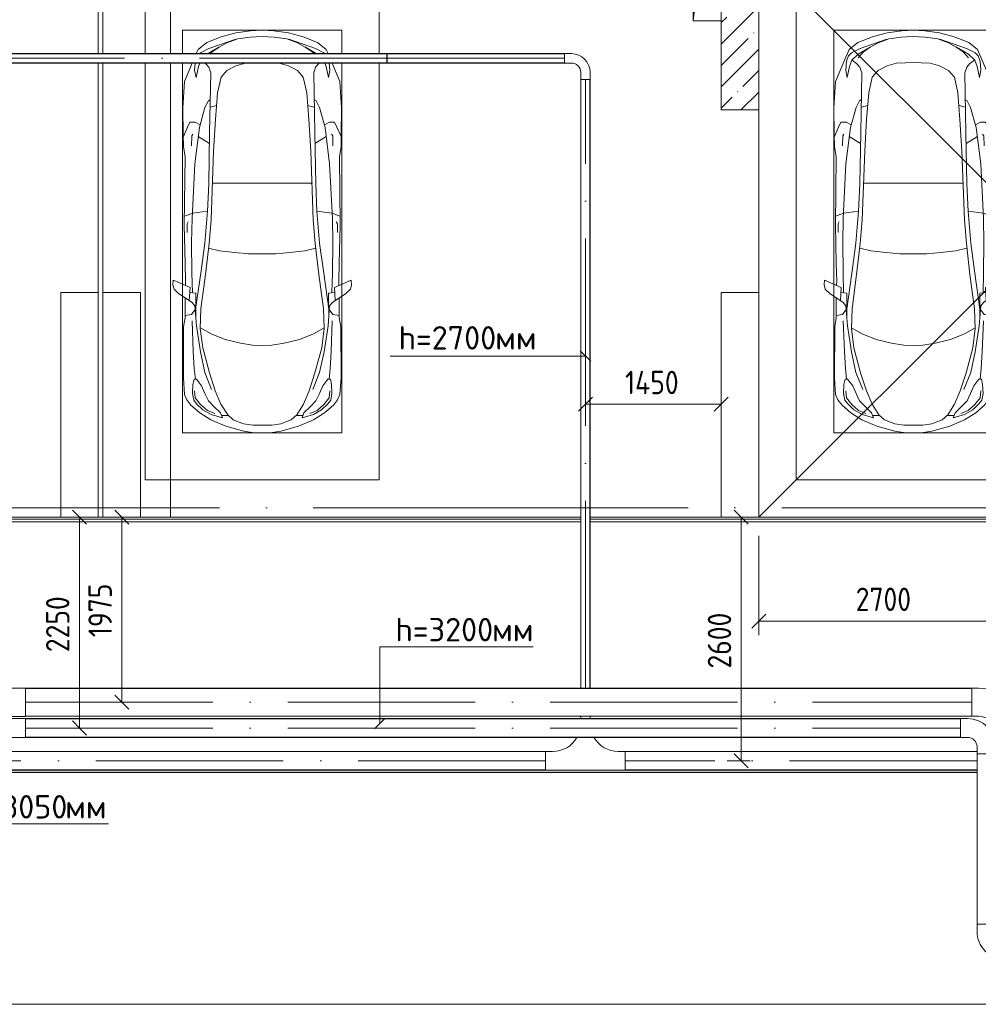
# Model space of a CAD drawing. Header units: millimetres. Extents: x -32229 to 192519, y -13689 to 125138.
# Tile 211 of 256: x 64246 to 74479, y 70150 to 80662. Entities that reach past the tile are written whole.
import ezdxf

# ---------------------------------------------------------------- set-up
doc = ezdxf.new("R2010")
doc.units = ezdxf.units.MM
doc.linetypes.add('ADSK_Линия сетки', pattern=[5000, 4000, -500, 0, -500])
doc.linetypes.add('ADSK_Осевая', pattern=[2800, 2000, -400, 0, -400])
for name, color, linetype, lineweight in [('A-____-____-DIMS', 7, 'Continuous', 9), ('A-____-____-DIMS-200', 7, 'Continuous', 9), ('A-DETL-GENF-OTLN', 7, 'Continuous', 18), ('A-FLOR-____-OTLN', 7, 'Continuous', 18), ('A-GENM-____-OTLN', 7, 'Continuous', 18), ('C-PRKG-____-OTLN', 7, 'Continuous', 18), ('E-CABL-TRAY-CNTR', 7, 'ADSK_Осевая', 18), ('E-CABL-TRAY-OTLN', 7, 'Continuous', 18), ('G-____-____-TEXT', 7, 'Continuous', 9), ('M-EQPM-____-OTLN', 7, 'Continuous', 18), ('S-COLS-____-MCUT', 7, 'Continuous', 40), ('S-COLS-____-OTLN', 7, 'Continuous', 18), ('S-GRID-____-OTLN', 7, 'Continuous', 9)]:
    doc.layers.add(name, color=color, linetype=linetype, lineweight=lineweight)
doc.layers.add('A-DETL-____-OTLN', color=7, linetype='Continuous', lineweight=9, true_color=0x00a600)
doc.styles.add('GOST Common_4', font='GOST_Common.ttf', dxfattribs={"width": 0.9, "height": 250})
doc.styles.add('ISOCPEUR', font='isocpeur.ttf', dxfattribs={"height": 250})
doc.dimstyles.new('ГОСТ_2_5_мм2', dxfattribs={"dimscale": 304.8, "dimtxt": 251.428749, "dimasz": 0.492126, "dimexe": 0.492126, "dimexo": 0.656168, "dimgap": 0.098425, "dimtad": 1, "dimdec": 0, "dimdsep": 46, "dimtxsty": 'GOST Common_4', "dimblk1": 'OBLIQUE', "dimblk2": 'OBLIQUE', "dimsah": 1, "dimcen": 0.09, "dimazin": 2, "dimtfac": 1, "dimtdec": 4, "dimtix": 1, "dimtmove": 0, "dimatfit": 3, "dimfxl": 1, "dimtvp": 1, "dimtolj": 1, "dimtzin": 0, "dimarcsym": 2})

# ---------------------------------------------------------------- blocks, each defined once
blk = doc.blocks.new('АР_Машиноместо - 5300x2500_С-V110--01 ЭЛ')
at = {"layer": 'A-DETL-GENF-OTLN', "color": 253, "lineweight": 13, "true_color": 0xaaaaaa}
for p, q in [((1053, -518), (862, -572)), ((1165, -503), (1053, -518)), ((1250, -500), (1165, -503)), ((1250, -500), (1335, -503)), ((1335, -503), (1447, -518)), ((1447, -518), (1638, -572)), ((862, -572), (702, -640)), ((1051, -599), (941, -642)), ((1149, -583), (1051, -599)), ((1250, -582), (1149, -583)), ((1250, -582), (1351, -583)), ((1351, -583), (1449, -599)), ((1449, -599), (1559, -642)), ((1638, -572), (1798, -640)), ((584, -715), (489, -796)), ((702, -640), (584, -715)), ((704, -696), (616, -746)), ((825, -661), (704, -696)), ((738, -778), (805, -716)), ((805, -716), (825, -661)), ((882, -692), (809, -809)), ((888, -686), (815, -687)), ((941, -642), (882, -692)), ((1559, -642), (1618, -692)), ((1612, -686), (1685, -687)), ((1618, -692), (1691, -809)), ((1695, -716), (1675, -661)), ((1675, -661), (1796, -696)), ((1762, -778), (1695, -716)), ((1796, -696), (1884, -746)), ((1798, -640), (1916, -715)), ((1916, -715), (2011, -796)), ((489, -796), (446, -853)), ((550, -812), (519, -852)), ((616, -746), (550, -812)), ((677, -844), (738, -778)), ((809, -809), (749, -950)), ((1691, -809), (1751, -950)), ((1823, -844), (1762, -778)), ((1884, -746), (1950, -812)), ((1950, -812), (1981, -852)), ((2011, -796), (2054, -853)), ((421, -911), (409, -1087)), ((446, -853), (421, -911)), ((519, -852), (506, -920)), ((506, -920), (510, -1019)), ((603, -1005), (639, -920)), ((639, -920), (677, -844)), ((1861, -920), (1823, -844)), ((1897, -1005), (1861, -920)), ((1981, -852), (1994, -920)), ((1994, -920), (1990, -1019)), ((2054, -853), (2079, -911)), ((2079, -911), (2091, -1087)), ((510, -1019), (522, -1074)), ((549, -1076), (603, -1005)), ((749, -950), (687, -1141)), ((1751, -950), (1813, -1141)), ((1951, -1076), (1897, -1005)), ((1990, -1019), (1978, -1074)), ((409, -1087), (411, -1634)), ((522, -1074), (549, -1076)), ((687, -1141), (615, -1410)), ((1813, -1141), (1885, -1410)), ((1978, -1074), (1951, -1076)), ((2091, -1087), (2089, -1634)), ((615, -1410), (589, -1616)), ((853, -1499), (1017, -1460)), ((1017, -1460), (1147, -1439)), ((1147, -1439), (1250, -1434)), ((1353, -1439), (1250, -1434)), ((1483, -1460), (1353, -1439)), ((1647, -1499), (1483, -1460)), ((1885, -1410), (1911, -1616)), ((590, -1624), (704, -1557)), ((704, -1557), (853, -1499)), ((1796, -1557), (1647, -1499)), ((1910, -1624), (1796, -1557)), ((411, -1634), (427, -1731)), ((547, -1643), (531, -1858)), ((589, -1616), (596, -1825)), ((1911, -1616), (1904, -1825)), ((1953, -1643), (1969, -1858)), ((2089, -1634), (2073, -1731)), ((427, -1731), (427, -1943)), ((495, -1765), (427, -1753)), ((534, -1817), (495, -1765)), ((541, -1994), (540, -1733)), ((1959, -1994), (1960, -1733)), ((1966, -1817), (2005, -1765)), ((2005, -1765), (2073, -1753)), ((2073, -1731), (2073, -1943)), ((531, -1858), (501, -1894)), ((597, -2231), (535, -1798)), ((596, -1825), (645, -2192)), ((1904, -1825), (1855, -2192)), ((1903, -2231), (1965, -1798)), ((1969, -1858), (1999, -1894)), ((358, -1990), (309, -2036)), ((501, -1894), (358, -1990)), ((480, -2053), (471, -1914)), ((541, -1994), (476, -1998)), ((506, -1996), (500, -2210)), ((1959, -1994), (2024, -1998)), ((1994, -1996), (2000, -2210)), ((1999, -1894), (2142, -1990)), ((2020, -2053), (2029, -1914)), ((2142, -1990), (2191, -2036)), ((309, -2036), (297, -2080)), ((297, -2080), (301, -2131)), ((301, -2131), (480, -2053)), ((432, -2120), (431, -2074)), ((2199, -2131), (2020, -2053)), ((2068, -2120), (2069, -2074)), ((2191, -2036), (2203, -2080)), ((2203, -2080), (2199, -2131)), ((428, -2308), (432, -2120)), ((645, -2192), (684, -2522)), ((1855, -2192), (1816, -2522)), ((2072, -2308), (2068, -2120)), ((418, -2723), (428, -2308)), ((500, -2210), (496, -2532)), ((637, -2526), (597, -2231)), ((1863, -2526), (1903, -2231)), ((2000, -2210), (2004, -2532)), ((2082, -2723), (2072, -2308)), ((684, -2522), (705, -2775)), ((1816, -2522), (1795, -2775)), ((496, -2532), (501, -2790)), ((637, -2526), (666, -2867)), ((1863, -2526), (1834, -2867)), ((2004, -2532), (1999, -2790)), ((426, -3447), (418, -2723)), ((448, -2639), (448, -2734)), ((2052, -2639), (2052, -2734)), ((2074, -3447), (2082, -2723)), ((505, -2847), (421, -2813)), ((448, -2734), (460, -2756)), ((501, -2790), (531, -3375)), ((705, -2775), (731, -3508)), ((1795, -2775), (1769, -3508)), ((1999, -2790), (1969, -3375)), ((1995, -2847), (2079, -2813)), ((2052, -2734), (2040, -2756)), ((666, -2867), (505, -2847)), ((666, -2865), (679, -3159)), ((1834, -2865), (1821, -3159)), ((1834, -2867), (1995, -2847)), ((679, -3159), (689, -3706)), ((1821, -3159), (1811, -3706)), ((409, -3560), (426, -3447)), ((531, -3375), (579, -3763)), ((1969, -3375), (1921, -3763)), ((2091, -3560), (2074, -3447)), ((406, -3688), (409, -3560)), ((495, -3566), (497, -3672)), ((731, -3508), (752, -3846)), ((1769, -3508), (1748, -3846)), ((2005, -3566), (2003, -3672)), ((2094, -3688), (2091, -3560)), ((408, -3667), (453, -3766)), ((497, -3672), (510, -3691)), ((687, -3589), (566, -3664)), ((1813, -3589), (1934, -3664)), ((2003, -3672), (1990, -3691)), ((2092, -3667), (2047, -3766)), ((403, -3968), (406, -3688)), ((453, -3766), (478, -3819)), ((579, -3763), (639, -3975)), ((689, -3706), (700, -4345)), ((1811, -3706), (1800, -4345)), ((1921, -3763), (1861, -3975)), ((2047, -3766), (2022, -3819)), ((2097, -3968), (2094, -3688)), ((478, -3819), (533, -3818)), ((533, -3818), (586, -3790)), ((752, -3846), (774, -4133)), ((1748, -3846), (1726, -4133)), ((1967, -3818), (1914, -3790)), ((2022, -3819), (1967, -3818)), ((420, -4254), (403, -3968)), ((639, -3975), (675, -4045)), ((1861, -3975), (1825, -4045)), ((2080, -4254), (2097, -3968)), ((675, -4045), (695, -4058)), ((1825, -4045), (1805, -4058)), ((774, -4133), (812, -4299)), ((1726, -4133), (1688, -4299)), ((507, -4463), (420, -4254)), ((544, -4295), (528, -4375)), ((569, -4413), (544, -4295)), ((812, -4299), (873, -4370)), ((1688, -4299), (1627, -4370)), ((1931, -4413), (1956, -4295)), ((1956, -4295), (1972, -4375)), ((1993, -4463), (2080, -4254)), ((528, -4375), (536, -4471)), ((595, -4479), (569, -4413)), ((680, -4406), (645, -4445)), ((700, -4345), (680, -4406)), ((873, -4370), (970, -4419)), ((1627, -4370), (1530, -4419)), ((1800, -4345), (1820, -4406)), ((1820, -4406), (1855, -4445)), ((1905, -4479), (1931, -4413)), ((1972, -4375), (1964, -4471)), ((566, -4595), (507, -4463)), ((536, -4471), (558, -4526)), ((662, -4543), (595, -4479)), ((645, -4445), (597, -4481)), ((717, -4569), (660, -4505)), ((970, -4419), (1070, -4447)), ((1070, -4447), (1167, -4453)), ((1167, -4453), (1250, -4454)), ((1333, -4453), (1250, -4454)), ((1430, -4447), (1333, -4453)), ((1530, -4419), (1430, -4447)), ((1783, -4569), (1840, -4505)), ((1838, -4543), (1905, -4479)), ((1855, -4445), (1903, -4481)), ((1934, -4595), (1993, -4463)), ((1964, -4471), (1942, -4526)), ((558, -4526), (591, -4560)), ((659, -4670), (566, -4595)), ((591, -4560), (681, -4606)), ((788, -4618), (662, -4543)), ((681, -4606), (967, -4704)), ((791, -4620), (717, -4569)), ((874, -4665), (791, -4620)), ((1819, -4606), (1533, -4704)), ((1626, -4665), (1709, -4620)), ((1709, -4620), (1783, -4569)), ((1712, -4618), (1838, -4543)), ((1909, -4560), (1819, -4606)), ((1841, -4670), (1934, -4595)), ((1942, -4526), (1909, -4560)), ((813, -4729), (659, -4670)), ((970, -4772), (813, -4729)), ((988, -4707), (874, -4665)), ((1122, -4726), (988, -4707)), ((1250, -4732), (1122, -4726)), ((1250, -4732), (1378, -4726)), ((1378, -4726), (1512, -4707)), ((1512, -4707), (1626, -4665)), ((1530, -4772), (1687, -4729)), ((1687, -4729), (1841, -4670)), ((1126, -4794), (970, -4772)), ((1250, -4800), (1126, -4794)), ((1250, -4800), (1374, -4794)), ((1374, -4794), (1530, -4772))]:
    blk.add_line(p, q, dxfattribs=at)
at = {"layer": 'A-DETL-GENF-OTLN', "color": 254, "lineweight": 13, "true_color": 0xd4d4d4}
for p, q in [((743, -708), (665, -740)), ((1757, -708), (1835, -740)), ((592, -805), (535, -874)), ((665, -740), (592, -805)), ((1835, -740), (1908, -805)), ((1908, -805), (1965, -874)), ((535, -874), (528, -949)), ((1965, -874), (1972, -949)), ((710, -963), (637, -1146)), ((1790, -963), (1863, -1146)), ((537, -1076), (525, -1189)), ((637, -1146), (590, -1368)), ((1863, -1146), (1910, -1368)), ((1963, -1076), (1975, -1189)), ((525, -1189), (514, -1369)), ((1975, -1189), (1986, -1369)), ((514, -1369), (502, -1696)), ((590, -1368), (547, -1643)), ((1910, -1368), (1953, -1643)), ((1986, -1369), (1998, -1696)), ((956, -2427), (1105, -2414)), ((1105, -2414), (1250, -2413)), ((1395, -2414), (1250, -2413)), ((1544, -2427), (1395, -2414)), ((678, -2473), (795, -2446)), ((795, -2446), (956, -2427)), ((1705, -2446), (1544, -2427)), ((1822, -2473), (1705, -2446)), ((715, -3168), (1250, -3167)), ((1785, -3168), (1250, -3167)), ((695, -3980), (765, -3997)), ((1805, -3980), (1735, -3997))]:
    blk.add_line(p, q, dxfattribs=at)
at = {"layer": 'C-PRKG-____-OTLN', "color": 253, "lineweight": 13, "true_color": 0xaaaaaa}
for p, q in [((2500, 0), (0, 0)), ((0, 0), (0, -5300)), ((2500, 0), (2500, -5300)), ((400, -500), (400, -4800)), ((400, -500), (2100, -500)), ((2100, -500), (2100, -4800)), ((400, -4800), (2100, -4800)), ((2500, -5300), (0, -5300))]:
    blk.add_line(p, q, dxfattribs=at)
blk = doc.blocks.new('АР_Машиноместо - 5300x2500_С-V116--01 ЭЛ')
at = {"layer": 'A-DETL-GENF-OTLN', "color": 253, "lineweight": 13, "true_color": 0xaaaaaa}
for p, q in [((970, 4772), (813, 4729)), ((1126, 4794), (970, 4772)), ((1250, 4732), (1122, 4726)), ((1250, 4800), (1126, 4794)), ((1250, 4800), (1374, 4794)), ((1250, 4732), (1378, 4726)), ((1374, 4794), (1530, 4772)), ((1530, 4772), (1687, 4729)), ((659, 4670), (566, 4595)), ((813, 4729), (659, 4670)), ((681, 4606), (967, 4704)), ((874, 4665), (791, 4620)), ((988, 4707), (874, 4665)), ((1122, 4726), (988, 4707)), ((1378, 4726), (1512, 4707)), ((1512, 4707), (1626, 4665)), ((1819, 4606), (1533, 4704)), ((1626, 4665), (1709, 4620)), ((1687, 4729), (1841, 4670)), ((1841, 4670), (1934, 4595)), ((566, 4595), (546, 4550)), ((581, 4550), (591, 4560)), ((591, 4560), (681, 4606)), ((788, 4618), (673, 4550)), ((717, 4569), (700, 4550)), ((791, 4620), (717, 4569)), ((1709, 4620), (1783, 4569)), ((1712, 4618), (1827, 4550)), ((1783, 4569), (1800, 4550)), ((1909, 4560), (1819, 4606)), ((1919, 4550), (1909, 4560)), ((1934, 4595), (1954, 4550)), ((502, 4450), (420, 4254)), ((528, 4375), (535, 4450)), ((583, 4450), (569, 4413)), ((645, 4445), (639, 4450)), ((680, 4406), (645, 4445)), ((873, 4370), (970, 4419)), ((970, 4419), (1070, 4447)), ((1070, 4447), (1113, 4450)), ((1430, 4447), (1387, 4450)), ((1530, 4419), (1430, 4447)), ((1627, 4370), (1530, 4419)), ((1820, 4406), (1855, 4445)), ((1855, 4445), (1861, 4450)), ((1917, 4450), (1931, 4413)), ((1972, 4375), (1965, 4450)), ((1998, 4450), (2080, 4254)), ((544, 4295), (528, 4375)), ((569, 4413), (544, 4295)), ((700, 4345), (680, 4406)), ((689, 3706), (700, 4345)), ((812, 4299), (873, 4370)), ((1688, 4299), (1627, 4370)), ((1800, 4345), (1820, 4406)), ((1811, 3706), (1800, 4345)), ((1931, 4413), (1956, 4295)), ((1956, 4295), (1972, 4375)), ((420, 4254), (403, 3968)), ((774, 4133), (812, 4299)), ((1726, 4133), (1688, 4299)), ((2080, 4254), (2097, 3968)), ((752, 3846), (774, 4133)), ((1748, 3846), (1726, 4133)), ((639, 3975), (675, 4045)), ((675, 4045), (695, 4058)), ((1825, 4045), (1805, 4058)), ((1861, 3975), (1825, 4045)), ((403, 3968), (406, 3688)), ((579, 3763), (639, 3975)), ((1921, 3763), (1861, 3975)), ((2097, 3968), (2094, 3688)), ((453, 3766), (478, 3819)), ((478, 3819), (533, 3818)), ((533, 3818), (586, 3790)), ((731, 3508), (752, 3846)), ((1769, 3508), (1748, 3846)), ((1967, 3818), (1914, 3790)), ((2022, 3819), (1967, 3818)), ((2047, 3766), (2022, 3819)), ((406, 3688), (409, 3560)), ((408, 3667), (453, 3766)), ((497, 3672), (510, 3691)), ((531, 3375), (579, 3763)), ((679, 3159), (689, 3706)), ((1821, 3159), (1811, 3706)), ((1969, 3375), (1921, 3763)), ((2003, 3672), (1990, 3691)), ((2092, 3667), (2047, 3766)), ((2094, 3688), (2091, 3560)), ((495, 3566), (497, 3672)), ((687, 3589), (566, 3664)), ((1813, 3589), (1934, 3664)), ((2005, 3566), (2003, 3672)), ((409, 3560), (426, 3447)), ((705, 2775), (731, 3508)), ((1795, 2775), (1769, 3508)), ((2091, 3560), (2074, 3447)), ((426, 3447), (418, 2723)), ((501, 2790), (531, 3375)), ((1999, 2790), (1969, 3375)), ((2074, 3447), (2082, 2723)), ((666, 2865), (679, 3159)), ((1834, 2865), (1821, 3159)), ((505, 2847), (421, 2813)), ((666, 2867), (505, 2847)), ((637, 2526), (666, 2867)), ((1834, 2867), (1995, 2847)), ((1863, 2526), (1834, 2867)), ((1995, 2847), (2079, 2813)), ((448, 2734), (460, 2756)), ((448, 2639), (448, 2734)), ((496, 2532), (501, 2790)), ((684, 2522), (705, 2775)), ((1816, 2522), (1795, 2775)), ((2004, 2532), (1999, 2790)), ((2052, 2734), (2040, 2756)), ((2052, 2639), (2052, 2734)), ((418, 2723), (428, 2308)), ((2082, 2723), (2072, 2308)), ((500, 2210), (496, 2532)), ((637, 2526), (597, 2231)), ((1863, 2526), (1903, 2231)), ((2000, 2210), (2004, 2532)), ((645, 2192), (684, 2522)), ((1855, 2192), (1816, 2522)), ((428, 2308), (432, 2120)), ((506, 1996), (500, 2210)), ((597, 2231), (535, 1798)), ((1903, 2231), (1965, 1798)), ((1994, 1996), (2000, 2210)), ((2072, 2308), (2068, 2120)), ((297, 2080), (301, 2131)), ((301, 2131), (480, 2053)), ((432, 2120), (431, 2074)), ((596, 1825), (645, 2192)), ((1904, 1825), (1855, 2192)), ((2199, 2131), (2020, 2053)), ((2068, 2120), (2069, 2074)), ((2203, 2080), (2199, 2131)), ((309, 2036), (297, 2080)), ((358, 1990), (309, 2036)), ((480, 2053), (471, 1914)), ((541, 1994), (476, 1998)), ((1959, 1994), (2024, 1998)), ((2020, 2053), (2029, 1914)), ((2142, 1990), (2191, 2036)), ((2191, 2036), (2203, 2080)), ((501, 1894), (358, 1990)), ((427, 1731), (427, 1943)), ((531, 1858), (501, 1894)), ((541, 1994), (540, 1733)), ((1959, 1994), (1960, 1733)), ((1969, 1858), (1999, 1894)), ((1999, 1894), (2142, 1990)), ((2073, 1731), (2073, 1943)), ((534, 1817), (495, 1765)), ((547, 1643), (531, 1858)), ((589, 1616), (596, 1825)), ((1911, 1616), (1904, 1825)), ((1953, 1643), (1969, 1858)), ((1966, 1817), (2005, 1765)), ((411, 1634), (427, 1731)), ((495, 1765), (427, 1753)), ((2005, 1765), (2073, 1753)), ((2089, 1634), (2073, 1731)), ((409, 1087), (411, 1634)), ((615, 1410), (589, 1616)), ((590, 1624), (704, 1557)), ((1910, 1624), (1796, 1557)), ((1885, 1410), (1911, 1616)), ((2091, 1087), (2089, 1634)), ((704, 1557), (853, 1499)), ((853, 1499), (1017, 1460)), ((1647, 1499), (1483, 1460)), ((1796, 1557), (1647, 1499)), ((687, 1141), (615, 1410)), ((1017, 1460), (1147, 1439)), ((1147, 1439), (1250, 1434)), ((1353, 1439), (1250, 1434)), ((1483, 1460), (1353, 1439)), ((1813, 1141), (1885, 1410)), ((421, 911), (409, 1087)), ((510, 1019), (522, 1074)), ((522, 1074), (549, 1076)), ((549, 1076), (603, 1005)), ((749, 950), (687, 1141)), ((1751, 950), (1813, 1141)), ((1951, 1076), (1897, 1005)), ((1978, 1074), (1951, 1076)), ((1990, 1019), (1978, 1074)), ((2079, 911), (2091, 1087)), ((506, 920), (510, 1019)), ((603, 1005), (639, 920)), ((809, 809), (749, 950)), ((1691, 809), (1751, 950)), ((1897, 1005), (1861, 920)), ((1994, 920), (1990, 1019)), ((446, 853), (421, 911)), ((489, 796), (446, 853)), ((519, 852), (506, 920)), ((550, 812), (519, 852)), ((639, 920), (677, 844)), ((677, 844), (738, 778)), ((1823, 844), (1762, 778)), ((1861, 920), (1823, 844)), ((1950, 812), (1981, 852)), ((1981, 852), (1994, 920)), ((2011, 796), (2054, 853)), ((2054, 853), (2079, 911)), ((584, 715), (489, 796)), ((616, 746), (550, 812)), ((704, 696), (616, 746)), ((738, 778), (805, 716)), ((882, 692), (809, 809)), ((1618, 692), (1691, 809)), ((1762, 778), (1695, 716)), ((1796, 696), (1884, 746)), ((1884, 746), (1950, 812)), ((1916, 715), (2011, 796)), ((702, 640), (584, 715)), ((862, 572), (702, 640)), ((825, 661), (704, 696)), ((805, 716), (825, 661)), ((888, 686), (815, 687)), ((941, 642), (882, 692)), ((1051, 599), (941, 642)), ((1449, 599), (1559, 642)), ((1559, 642), (1618, 692)), ((1612, 686), (1685, 687)), ((1638, 572), (1798, 640)), ((1695, 716), (1675, 661)), ((1675, 661), (1796, 696)), ((1798, 640), (1916, 715)), ((1053, 518), (862, 572)), ((1149, 583), (1051, 599)), ((1250, 582), (1149, 583)), ((1250, 582), (1351, 583)), ((1351, 583), (1449, 599)), ((1447, 518), (1638, 572)), ((1165, 503), (1053, 518)), ((1250, 500), (1165, 503)), ((1250, 500), (1335, 503)), ((1335, 503), (1447, 518))]:
    blk.add_line(p, q, dxfattribs=at)
at = {"layer": 'A-DETL-GENF-OTLN', "color": 254, "lineweight": 13, "true_color": 0xd4d4d4}
for p, q in [((695, 3980), (765, 3997)), ((1805, 3980), (1735, 3997)), ((715, 3168), (1250, 3167)), ((1785, 3168), (1250, 3167)), ((678, 2473), (795, 2446)), ((795, 2446), (956, 2427)), ((956, 2427), (1105, 2414)), ((1544, 2427), (1395, 2414)), ((1705, 2446), (1544, 2427)), ((1822, 2473), (1705, 2446)), ((1105, 2414), (1250, 2413)), ((1395, 2414), (1250, 2413)), ((514, 1369), (502, 1696)), ((1986, 1369), (1998, 1696)), ((590, 1368), (547, 1643)), ((1910, 1368), (1953, 1643)), ((525, 1189), (514, 1369)), ((637, 1146), (590, 1368)), ((1863, 1146), (1910, 1368)), ((1975, 1189), (1986, 1369)), ((537, 1076), (525, 1189)), ((1963, 1076), (1975, 1189)), ((710, 963), (637, 1146)), ((1790, 963), (1863, 1146)), ((535, 874), (528, 949)), ((1965, 874), (1972, 949)), ((592, 805), (535, 874)), ((1908, 805), (1965, 874)), ((665, 740), (592, 805)), ((743, 708), (665, 740)), ((1757, 708), (1835, 740)), ((1835, 740), (1908, 805))]:
    blk.add_line(p, q, dxfattribs=at)
at = {"layer": 'C-PRKG-____-OTLN', "color": 253, "lineweight": 13, "true_color": 0xaaaaaa}
for p, q in [((2500, 5300), (0, 5300)), ((0, 4550), (0, 5300)), ((2500, 4550), (2500, 5300)), ((400, 4800), (2100, 4800)), ((400, 4550), (400, 4800)), ((2100, 4550), (2100, 4800)), ((0, 0), (0, 4450)), ((400, 500), (400, 4450)), ((2100, 500), (2100, 4450)), ((2500, 0), (2500, 4450)), ((400, 500), (2100, 500)), ((2500, 0), (0, 0))]:
    blk.add_line(p, q, dxfattribs=at)
blk = doc.blocks.new('АР-Заполнение деф_ шва - Д_ш_-4327360--01 ЭЛ')
at = {"layer": 'A-GENM-____-OTLN', "color": 253, "lineweight": 13, "true_color": 0xaaaaaa}
for p, q in [((0, 25), (4930, 25)), ((5030, 25), (6750, 25)), ((0, -25), (4930, -25)), ((5030, -25), (6750, -25))]:
    blk.add_line(p, q, dxfattribs=at)
blk = doc.blocks.new('АР-Заполнение деф_ шва - Д_ш_-4327362--01 ЭЛ')
at = {"layer": 'A-GENM-____-OTLN', "color": 253, "lineweight": 13, "true_color": 0xaaaaaa}
for p, q in [((0, 25), (4700, 25)), ((4800, 25), (6200, 25)), ((0, -25), (4700, -25)), ((4800, -25), (6200, -25))]:
    blk.add_line(p, q, dxfattribs=at)
blk = doc.blocks.new('АР-Заполнение деф_ шва - Д_ш_-4327366--01 ЭЛ')
at = {"layer": 'A-GENM-____-OTLN', "color": 253, "lineweight": 13, "true_color": 0xaaaaaa}
for p, q in [((0, 25), (6400, 25)), ((0, -25), (6400, -25))]:
    blk.add_line(p, q, dxfattribs=at)
blk = doc.blocks.new('АР-Заполнение деф_ шва - Д_ш__Пристенный-V222--01 ЭЛ')
at = {"layer": 'A-GENM-____-OTLN', "color": 253, "lineweight": 13, "true_color": 0xaaaaaa}
for p, q in [((400, 25), (450, 25)), ((0, -25), (850, -25))]:
    blk.add_line(p, q, dxfattribs=at)
blk = doc.blocks.new('АР-Заполнение деф_ шва - Д_ш_-V224--01 ЭЛ')
at = {"layer": 'A-GENM-____-OTLN', "color": 253, "lineweight": 13, "true_color": 0xaaaaaa}
for p, q in [((0, 25), (1050, 25)), ((1150, 25), (3600, 25)), ((0, -25), (1050, -25)), ((1150, -25), (3600, -25))]:
    blk.add_line(p, q, dxfattribs=at)
blk = doc.blocks.new('АР-Заполнение деф_ шва - Д_ш__Пристенный-4429135--01 ЭЛ')
at = {"layer": 'A-GENM-____-OTLN', "color": 253, "lineweight": 13, "true_color": 0xaaaaaa}
blk.add_line((0, -25), (400, -25), dxfattribs=at)
blk = doc.blocks.new('АР_Канал вертикальный прямоугольный - ВК-6253430--01 ЭЛ')
at = {"layer": 'M-EQPM-____-OTLN', "lineweight": 13, "true_color": 0xe2e2e2}
blk.add_hatch(color=254, dxfattribs=at).paths.add_polyline_path([(-150, -150), (-120, 120), (150, 150), (-150, 150), (-150, -37)])
at = {"layer": 'M-EQPM-____-OTLN', "color": 253, "lineweight": 13, "true_color": 0xaaaaaa}
for p, q in [((150, 150), (-150, 150)), ((-150, 150), (-150, -150)), ((150, 150), (-150, 150)), ((-150, 150), (-150, -150)), ((-150, -150), (-150, 150)), ((-150, 150), (150, 150)), ((-150, -150), (-120, 120)), ((-150, -150), (-120, 120)), ((-120, 120), (150, 150)), ((-120, 120), (150, 150)), ((150, -150), (150, 150)), ((150, 150), (150, -150)), ((-150, -150), (150, -150)), ((150, -150), (-150, -150))]:
    blk.add_line(p, q, dxfattribs=at)
blk = doc.blocks.new('АР_Лоток - 200х100h_ЛВ1-7518947--01 ЭЛ')
at = {"layer": 'M-EQPM-____-OTLN', "lineweight": 13, "true_color": 0xf3f3f3}
h = blk.add_hatch(color=7, dxfattribs=at)
h.paths.add_polyline_path([(23215, -100), (23215, 100), (21725, 100), (21725, -100), (22651, -100)])
h.paths.add_polyline_path([(2589, -100), (16355, -100), (16355, -75), (0, -75), (0, -100)])
h.paths.add_polyline_path([(21150, -100), (21289, -100), (21283, -94), (21256, -80), (21225, -75), (16875, -75), (16875, -100), (20645, -100)])
h.paths.add_polyline_path([(21519, -100), (21625, -100), (21625, 100), (21343, 100), (21391, 74), (21437, 37), (21474, -8), (21502, -60), (21514, -100)])
h.paths.add_polyline_path([(16555, -100), (16575, -100), (16575, -75), (16555, -75)])
blk = doc.blocks.new('Наметкина 10_РД_АР_П_отсоединено_rvt-1--01 ЭЛ')
at = {"layer": 'S-COLS-____-OTLN', "lineweight": 5, "true_color": 0xaaaaaa}
h = blk.add_hatch(dxfattribs=at)
h.set_pattern_fill('FP_1', color=253, style=0, pattern_type=2)
h.set_pattern_definition([(45, (0, 0), (-228.0985, 228.0985), []), (45, (228.1, 0), (-228.0985, 228.0985), [403.225, -80.645, 6.706, -73.939])])
h.paths.add_polyline_path([(72135, 79700), (72135, 82100), (71735, 82100), (71735, 79700)])
at = {"layer": 'A-FLOR-____-OTLN', "color": 253, "lineweight": 13, "true_color": 0xaaaaaa}
for p, q in [((65856, 80300), (65856, 81900)), ((65856, 80300), (65856, 81900)), ((65085, 80300), (65085, 81350)), ((65135, 81350), (65135, 80300)), ((72135, 81350), (75135, 78350)), ((65085, 77750), (65085, 80200)), ((65135, 80200), (65135, 77750)), ((65856, 75350), (65856, 80200)), ((65856, 75350), (65856, 80200)), ((72135, 77750), (72135, 79700)), ((72135, 77750), (72135, 79700)), ((72135, 75350), (75135, 78350)), ((70235, 75330), (39686, 75330)), ((39686, 75300), (70235, 75300)), ((64185, 75350), (64685, 75350)), ((65535, 75350), (65856, 75350)), ((70235, 75350), (65856, 75350)), ((71735, 75350), (70335, 75350)), ((77066, 75330), (70335, 75330)), ((70335, 75300), (77066, 75300)), ((77066, 75350), (72135, 75350)), ((74465, 72625), (45481, 72625)), ((79435, 70150), (45481, 70150))]:
    blk.add_line(p, q, dxfattribs=at)
at = {"layer": 'S-COLS-____-MCUT', "color": 253, "lineweight": 15, "true_color": 0xaaaaaa}
for p, q in [((72135, 79700), (72135, 82100)), ((71735, 80650), (71735, 79700)), ((71735, 79700), (72135, 79700)), ((64685, 77750), (64685, 75350)), ((65085, 77750), (64685, 77750)), ((65085, 75350), (65085, 77750)), ((65135, 77750), (65135, 75350)), ((65535, 77750), (65135, 77750)), ((65535, 75350), (65535, 77750)), ((71735, 77750), (71735, 75350)), ((72135, 77750), (71735, 77750)), ((72135, 75350), (72135, 77750)), ((64685, 75350), (65085, 75350)), ((65135, 75350), (65535, 75350)), ((71735, 75350), (72135, 75350))]:
    blk.add_line(p, q, dxfattribs=at)
at = {"layer": 'A-GENM-____-OTLN', "color": 253, "lineweight": 13, "true_color": 0xaaaaaa, "rotation": 270}
blk.add_blockref('АР-Заполнение деф_ шва - Д_ш_-V224--01 ЭЛ', (65110, 81350), dxfattribs=at)
at = {"layer": 'A-GENM-____-OTLN', "color": 253, "lineweight": 13, "true_color": 0xaaaaaa}
for name, p in [('АР-Заполнение деф_ шва - Д_ш_-4327366--01 ЭЛ', (58285, 75325)), ('АР-Заполнение деф_ шва - Д_ш__Пристенный-V222--01 ЭЛ', (64685, 75325)), ('АР-Заполнение деф_ шва - Д_ш_-4327362--01 ЭЛ', (65535, 75325)), ('АР-Заполнение деф_ шва - Д_ш__Пристенный-4429135--01 ЭЛ', (71735, 75325)), ('АР-Заполнение деф_ шва - Д_ш_-4327360--01 ЭЛ', (72135, 75325))]:
    blk.add_blockref(name, p, dxfattribs=at)
at = {"layer": 'C-PRKG-____-OTLN', "color": 253, "lineweight": 13, "true_color": 0xaaaaaa}
blk.add_blockref('АР_Машиноместо - 5300x2500_С-V116--01 ЭЛ', (65585, 75750), dxfattribs=at)
at = {"layer": 'C-PRKG-____-OTLN', "color": 253, "lineweight": 13, "true_color": 0xaaaaaa, "rotation": 180}
blk.add_blockref('АР_Машиноместо - 5300x2500_С-V110--01 ЭЛ', (75035, 75750), dxfattribs=at)
at = {"layer": 'M-EQPM-____-OTLN', "color": 253, "lineweight": 13, "true_color": 0xaaaaaa}
for name, p in [('АР_Канал вертикальный прямоугольный - ВК-6253430--01 ЭЛ', (71585, 80800)), ('АР_Лоток - 200х100h_ЛВ1-7518947--01 ЭЛ', (58110, 72725))]:
    blk.add_blockref(name, p, dxfattribs=at)
blk = doc.blocks.new('M_Горизонтальный тройник для канального - Радиус 300 мм-1476513--01 ЭЛ')
at = {"layer": 'E-CABL-TRAY-OTLN', "color": 150, "true_color": 0x0080ff}
for p, q in [((425, 100), (-425, 100)), ((-425, 100), (-425, -100)), ((425, -100), (425, 100)), ((-425, -100), (-350, -100)), ((350, -100), (425, -100)), ((-50, -450), (-50, -475)), ((50, -475), (50, -450))]:
    blk.add_line(p, q, dxfattribs=at)
for centre, start, end in [((-350, -400), 30.1572, 90), ((350, -400), 90, 149.8428)]:
    blk.add_arc(centre, 300, start, end, dxfattribs=at)
blk = doc.blocks.new('M_Горизонтальный изгиб-колено для канального - Стандартное-1473406--01 ЭЛ')
at = {"layer": 'E-CABL-TRAY-OTLN', "color": 150, "true_color": 0x0080ff}
for p, q in [((50, 225), (-50, 225)), ((-50, 225), (-50, 150)), ((50, 150), (50, 225)), ((-225, -50), (-225, 50)), ((-225, 50), (-150, 50)), ((-150, -50), (-225, -50))]:
    blk.add_line(p, q, dxfattribs=at)
for radius, end in [(200, 360), (100, 0)]:
    blk.add_arc((-150, 150), radius, 270, end, dxfattribs=at)
blk = doc.blocks.new('M_Вертикальный наружный изгиб-колено для канального - Стандартное-V281--01 ЭЛ')
at = {"layer": 'E-CABL-TRAY-OTLN', "color": 94, "true_color": 0x009f00}
for p, q in [((64099, 73000), (64099, 73200)), ((64166, 73200), (64099, 73200)), ((64166, 73200), (64232, 73200)), ((64232, 73200), (64307, 73200)), ((64307, 73200), (64307, 73000)), ((64166, 73000), (64099, 73000)), ((64232, 73000), (64166, 73000)), ((64307, 73000), (64232, 73000))]:
    blk.add_line(p, q, dxfattribs=at)
blk = doc.blocks.new('M_Горизонтальный изгиб-колено для канального - Стандартное-V284--01 ЭЛ')
at = {"layer": 'E-CABL-TRAY-OTLN', "color": 94, "true_color": 0x009f00}
for p, q in [((100, 275), (-100, 275)), ((-100, 275), (-100, 200)), ((100, 200), (100, 275)), ((-275, -100), (-275, 100)), ((-275, 100), (-200, 100)), ((-200, -100), (-275, -100))]:
    blk.add_line(p, q, dxfattribs=at)
for radius, end in [(300, 360), (100, 0)]:
    blk.add_arc((-200, 200), radius, 270, end, dxfattribs=at)
blk = doc.blocks.new('M_Вертикальный наружный изгиб-колено для канального - Стандартное-2444459--01 ЭЛ')
at = {"layer": 'E-CABL-TRAY-OTLN', "color": 1, "true_color": 0xff0000}
for p, q in [((62910, 73225), (62910, 73525)), ((62910, 73525), (62985, 73525)), ((62985, 73525), (63051, 73525)), ((63051, 73525), (63118, 73525)), ((63118, 73525), (63118, 73225)), ((62985, 73225), (62910, 73225)), ((63051, 73225), (62985, 73225)), ((63051, 73225), (63118, 73225))]:
    blk.add_line(p, q, dxfattribs=at)
blk = doc.blocks.new('M_Горизонтальный изгиб-колено для канального - Стандартное-2444456--01 ЭЛ')
at = {"layer": 'E-CABL-TRAY-OTLN', "color": 1, "true_color": 0xff0000}
for p, q in [((150, 425), (-150, 425)), ((-150, 425), (-150, 350)), ((150, 350), (150, 425)), ((-425, -150), (-425, 150)), ((-425, 150), (-350, 150)), ((-350, -150), (-425, -150))]:
    blk.add_line(p, q, dxfattribs=at)
for radius, end in [(500, 360), (200, 0)]:
    blk.add_arc((-350, 350), radius, 270, end, dxfattribs=at)
blk = doc.blocks.new('DIMBLOCK45--01 ЭЛ')
at = {"layer": 'A-____-____-DIMS-200'}
for p, q in [((71948, 75350), (71873, 75425)), ((72042, 75350), (71798, 75350)), ((71948, 72750), (71948, 75350)), ((71948, 75350), (72023, 75275)), ((71948, 75350), (72042, 75350)), ((72042, 72750), (71798, 72750)), ((71948, 72750), (71873, 72825)), ((71948, 72750), (72023, 72675)), ((71948, 72750), (72042, 72750))]:
    blk.add_line(p, q, dxfattribs=at)
at = {"layer": 'A-____-____-DIMS-200', "color": 0, "insert": (71591, 73735), "char_height": 250, "width": 756.84, "attachment_point": 1, "rotation": 90, "line_spacing_factor": 1.022761, "style": 'GOST Common_4'}
blk.add_mtext('2600', dxfattribs=at)
blk = doc.blocks.new('_Oblique')
at = {"color": 0, "linetype": 'ByBlock', "lineweight": -2}
blk.add_line((-0.5, -0.5), (0.5, 0.5), dxfattribs=at)
blk = doc.blocks.new('DIMBLOCK46--01 ЭЛ')
at = {"layer": 'A-____-____-DIMS-200'}
for p, q in [((70285, 76463), (70285, 76707)), ((71735, 76463), (71735, 76707)), ((70285, 76557), (70210, 76482)), ((70285, 76557), (70360, 76632)), ((70285, 76557), (71735, 76557)), ((70285, 76557), (70285, 76463)), ((71735, 76557), (71660, 76482)), ((71735, 76557), (71810, 76632)), ((71735, 76557), (71735, 76463))]:
    blk.add_line(p, q, dxfattribs=at)
at = {"layer": 'A-____-____-DIMS-200', "color": 0, "insert": (70708, 76914), "char_height": 250, "width": 726.16, "attachment_point": 1, "line_spacing_factor": 1.022761, "style": 'GOST Common_4'}
blk.add_mtext('1450', dxfattribs=at)
blk = doc.blocks.new('DIMBLOCK123--01 ЭЛ')
at = {"layer": 'A-____-____-DIMS-200'}
for p, q in [((72135, 75150), (72135, 74092)), ((72135, 74242), (72135, 75150)), ((74835, 73150), (74835, 74392)), ((72135, 74242), (72060, 74167)), ((72135, 74242), (72210, 74317)), ((72135, 74242), (74835, 74242)), ((74835, 74242), (74760, 74167)), ((74835, 74242), (74910, 74317)), ((74835, 74242), (74835, 73150))]:
    blk.add_line(p, q, dxfattribs=at)
at = {"layer": 'A-____-____-DIMS-200', "color": 0, "insert": (73170, 74599), "char_height": 250, "width": 756.84, "attachment_point": 1, "line_spacing_factor": 1.022761, "style": 'GOST Common_4'}
blk.add_mtext('2700', dxfattribs=at)
blk = doc.blocks.new('DIMBLOCK125--01 ЭЛ')
at = {"layer": 'A-____-____-DIMS-200'}
for p, q in [((65336, 75350), (65261, 75425)), ((65430, 75350), (65186, 75350)), ((65336, 73375), (65336, 75350)), ((65336, 75350), (65411, 75275)), ((65336, 75350), (65430, 75350)), ((65336, 73375), (65261, 73450)), ((65430, 73375), (65186, 73375)), ((65336, 73375), (65411, 73300)), ((65336, 73375), (65430, 73375))]:
    blk.add_line(p, q, dxfattribs=at)
at = {"layer": 'A-____-____-DIMS-200', "color": 0, "insert": (64980, 74070), "char_height": 250, "width": 700.59, "attachment_point": 1, "rotation": 90, "line_spacing_factor": 1.022761, "style": 'GOST Common_4'}
blk.add_mtext('1975', dxfattribs=at)
blk = doc.blocks.new('DIMBLOCK126--01 ЭЛ')
at = {"layer": 'A-____-____-DIMS-200'}
for p, q in [((64884, 75350), (64809, 75425)), ((64978, 75350), (64734, 75350)), ((64884, 73100), (64884, 75350)), ((64884, 75350), (64959, 75275)), ((64884, 75350), (64978, 75350)), ((64884, 73100), (64809, 73175)), ((64978, 73100), (64734, 73100)), ((64884, 73100), (64959, 73025)), ((64884, 73100), (64978, 73100))]:
    blk.add_line(p, q, dxfattribs=at)
at = {"layer": 'A-____-____-DIMS-200', "color": 0, "insert": (64527, 73910), "char_height": 250, "width": 756.84, "attachment_point": 1, "rotation": 90, "line_spacing_factor": 1.022761, "style": 'GOST Common_4'}
blk.add_mtext('2250', dxfattribs=at)

msp = doc.modelspace()

# ---------------------------------------------------------------- linework, layer by layer
at = {"layer": 'A-DETL-____-OTLN', "color": 150, "true_color": 0x0080ff}
for p, q in [((70285.1, 77071.5), (68200.2, 77071.5)), ((70341.7, 77015), (70228.5, 77128.1))]:
    msp.add_line(p, q, dxfattribs=at)
at = {"layer": 'A-DETL-____-OTLN', "color": 116, "true_color": 0x008040}
for p, q in [((69726.7, 73967.8), (68091.7, 73967.8)), ((68091.7, 73147.8), (68091.7, 73967.8)), ((68035.1, 73091.2), (68148.2, 73204.4)), ((65195.3, 72076.2), (63635.3, 72076.2))]:
    msp.add_line(p, q, dxfattribs=at)
at = {"layer": 'E-CABL-TRAY-CNTR', "color": 5, "true_color": 0x0000ff}
msp.add_line((68166.1, 80249.9), (38526.1, 80249.9), dxfattribs=at)
at = {"layer": 'E-CABL-TRAY-CNTR', "color": 150, "true_color": 0x0080ff}
for p, q in [((70060.1, 80249.9), (68167.8, 80249.9)), ((70285.1, 73524.7), (70285.1, 80024.9)), ((69860.1, 72749.9), (45486.4, 72749.9)), ((74464.9, 72749.9), (70710.1, 72749.9))]:
    msp.add_line(p, q, dxfattribs=at)
at = {"layer": 'E-CABL-TRAY-CNTR', "color": 1, "true_color": 0xff0000}
msp.add_line((64307.2, 73374.7), (74409.9, 73374.7), dxfattribs=at)
at = {"layer": 'E-CABL-TRAY-CNTR', "color": 94, "true_color": 0x009f00}
msp.add_line((64307.2, 73099.8), (74289.9, 73099.8), dxfattribs=at)
at = {"layer": 'E-CABL-TRAY-OTLN', "color": 5, "true_color": 0x0000ff}
for p, q in [((68166.1, 80299.9), (38526.1, 80299.9)), ((68166.1, 80297.4), (38526.1, 80297.4)), ((68166.1, 80299.9), (68166.1, 80199.9)), ((68166.1, 80202.4), (38526.1, 80202.4)), ((68166.1, 80199.9), (38526.1, 80199.9))]:
    msp.add_line(p, q, dxfattribs=at)
at = {"layer": 'E-CABL-TRAY-OTLN', "color": 150, "true_color": 0x0080ff}
for p, q in [((68167.8, 80199.9), (68167.8, 80299.9)), ((70060.1, 80299.9), (68167.8, 80299.9)), ((70060.1, 80297.4), (68167.8, 80297.4)), ((70060.1, 80299.9), (70060.1, 80297.4)), ((70060.1, 80202.4), (68167.8, 80202.4)), ((70060.1, 80199.9), (68167.8, 80199.9)), ((70060.1, 80202.4), (70060.1, 80199.9)), ((70235.1, 80024.9), (70237.6, 80024.9)), ((70235.1, 73524.7), (70235.1, 80024.9)), ((70237.6, 73524.7), (70237.6, 80024.9)), ((70332.5, 80024.9), (70335.1, 80024.9)), ((70332.5, 73524.7), (70332.5, 80024.9)), ((70335.1, 73524.7), (70335.1, 80024.9)), ((69860.1, 72847.4), (45521.8, 72847.4)), ((69860.1, 72849.9), (45523.2, 72849.9)), ((69860.1, 72849.9), (69860.1, 72847.4)), ((70710.1, 72847.4), (70710.1, 72849.9)), ((74464.9, 72849.9), (70710.1, 72849.9)), ((74464.9, 72847.4), (70710.1, 72847.4)), ((69860.1, 72652.4), (45481.5, 72652.4)), ((69860.1, 72649.9), (45481.5, 72649.9)), ((69860.1, 72652.4), (69860.1, 72649.9)), ((70710.1, 72649.9), (70710.1, 72652.4)), ((74464.9, 72652.4), (70710.1, 72652.4)), ((74464.9, 72649.9), (70710.1, 72649.9))]:
    msp.add_line(p, q, dxfattribs=at)
at = {"layer": 'E-CABL-TRAY-OTLN', "color": 1, "true_color": 0xff0000}
for p, q in [((64307.2, 73522.1), (64307.2, 73524.7)), ((64307.2, 73524.7), (74409.9, 73524.7)), ((64307.2, 73522.1), (74409.9, 73522.1)), ((74409.9, 73524.7), (74409.9, 73522.1)), ((64307.2, 73224.7), (64307.2, 73227.2)), ((64307.2, 73227.2), (74409.9, 73227.2)), ((64307.2, 73224.7), (74409.9, 73224.7)), ((74409.9, 73227.2), (74409.9, 73224.7))]:
    msp.add_line(p, q, dxfattribs=at)
at = {"layer": 'E-CABL-TRAY-OTLN', "color": 94, "true_color": 0x009f00}
for p, q in [((64307.2, 73197.3), (64307.2, 73199.8)), ((64307.2, 73199.8), (74289.9, 73199.8)), ((64307.2, 73197.3), (74289.9, 73197.3)), ((74289.9, 73199.8), (74289.9, 73197.3)), ((64307.2, 72999.8), (64307.2, 73002.3)), ((64307.2, 73002.3), (74289.9, 73002.3)), ((64307.2, 72999.8), (74289.9, 72999.8)), ((74289.9, 73002.3), (74289.9, 72999.8)), ((74464.9, 72824.8), (74467.4, 72824.8)), ((74464.9, 72824.8), (74464.9, 71005.1)), ((74467.4, 72824.8), (74467.4, 71005.1)), ((74467.4, 71005.1), (74464.9, 71005.1))]:
    msp.add_line(p, q, dxfattribs=at)
at = {"layer": 'S-GRID-____-OTLN', "color": 253, "linetype": 'ADSK_Линия сетки', "true_color": 0xaaaaaa}
msp.add_line((131381.2, 75450), (-30593.4, 75450), dxfattribs=at)

# ---------------------------------------------------------------- block references
at = {"lineweight": 5}
msp.add_blockref('Наметкина 10_РД_АР_П_отсоединено_rvt-1--01 ЭЛ', (0, 0), dxfattribs=at)
at = {"layer": 'E-CABL-TRAY-OTLN', "color": 150, "true_color": 0x0080ff}
for name, p, rotation in [('M_Горизонтальный изгиб-колено для канального - Стандартное-1473406--01 ЭЛ', (70285.1, 80249.9), 90), ('M_Горизонтальный тройник для канального - Радиус 300 мм-1476513--01 ЭЛ', (70285.1, 72749.9), 180)]:
    msp.add_blockref(name, p, dxfattribs=dict(at, rotation=rotation))
at = {"layer": 'E-CABL-TRAY-OTLN', "color": 1, "true_color": 0xff0000}
for name, p, rotation in [('M_Вертикальный наружный изгиб-колено для канального - Стандартное-2444459--01 ЭЛ', (127216.9, 146749.3), 180), ('M_Горизонтальный изгиб-колено для канального - Стандартное-2444456--01 ЭЛ', (74834.9, 73374.7), 90)]:
    msp.add_blockref(name, p, dxfattribs=dict(at, rotation=rotation))
at = {"layer": 'E-CABL-TRAY-OTLN', "color": 94, "true_color": 0x009f00}
msp.add_blockref('M_Вертикальный наружный изгиб-колено для канального - Стандартное-V281--01 ЭЛ', (0, 0), dxfattribs=at)
for p, rotation in [((74564.9, 73099.8), 90), ((74564.9, 70730.1), 270)]:
    msp.add_blockref('M_Горизонтальный изгиб-колено для канального - Стандартное-V284--01 ЭЛ', p, dxfattribs=dict(at, rotation=rotation))

# ---------------------------------------------------------------- texts
at = {"layer": 'G-____-____-TEXT', "color": 150, "true_color": 0x0080ff, "char_height": 250, "attachment_point": 1, "style": 'ISOCPEUR'}
for s, insert, width in [('h=2700', (68290.3, 77390.6), 1250.632), ('мм', (69322.2, 77390.6), 481.012)]:
    msp.add_mtext(s, dxfattribs=dict(at, insert=insert, width=width))
at = {"layer": 'G-____-____-TEXT', "color": 96, "true_color": 0x008000, "char_height": 250, "attachment_point": 1, "style": 'ISOCPEUR'}
for s, insert, width in [('h=3200', (68256.8, 74275.3), 1250.632), ('мм', (69288.7, 74275.3), 481.012), ('h=3050', (63700.4, 72383.7), 1250.632), ('мм', (64732.2, 72383.7), 481.012)]:
    msp.add_mtext(s, dxfattribs=dict(at, insert=insert, width=width))

# ---------------------------------------------------------------- dimensions: what is measured, and where the dimension line sits
at = {"layer": 'A-____-____-DIMS'}
for base, p1, p2, override, picture, middle in [((71735.3, 76557), (70285.1, 76663.1), (71735.3, 76663.1), {"dimpost": '<>', "dimfxl": 1450.207327}, 'DIMBLOCK46--01 ЭЛ', (71010.2, 76712)), ((74834.9, 74242.4), (72135.3, 75350), (74834.9, 72949.7), {"dimpost": '<>', "dimfxl": 3612.387668}, 'DIMBLOCK123--01 ЭЛ', (73485.1, 74397.4))]:
    dim = msp.add_linear_dim(base=base, p1=p1, p2=p2, dimstyle='ГОСТ_2_5_мм2', override=override, dxfattribs=at)
    dim.commit()
    dim.dimension.update_dxf_attribs({"geometry": picture, "text_midpoint": middle})
for base, p1, p2, override, picture, middle in [((64883.8, 75350), (64777.7, 73099.8), (64777.7, 75350), {"dimpost": '<>', "dimfxl": 2250.216009}, 'DIMBLOCK126--01 ЭЛ', (64728.8, 74224.9)), ((65336.3, 75350), (65230.2, 73374.7), (65230.2, 75350), {"dimpost": '<>', "dimfxl": 1975.348015}, 'DIMBLOCK125--01 ЭЛ', (65181.3, 74362.3)), ((71947.7, 75350), (71841.6, 72749.9), (71841.6, 75350), {"dimpost": '<>', "dimfxl": 2600.109003}, 'DIMBLOCK45--01 ЭЛ', (71792.7, 74050))]:
    dim = msp.add_linear_dim(base=base, p1=p1, p2=p2, angle=90, dimstyle='ГОСТ_2_5_мм2', override=override, dxfattribs=at)
    dim.commit()
    dim.dimension.update_dxf_attribs({"geometry": picture, "text_midpoint": middle})

doc.saveas('drawing.dxf')
